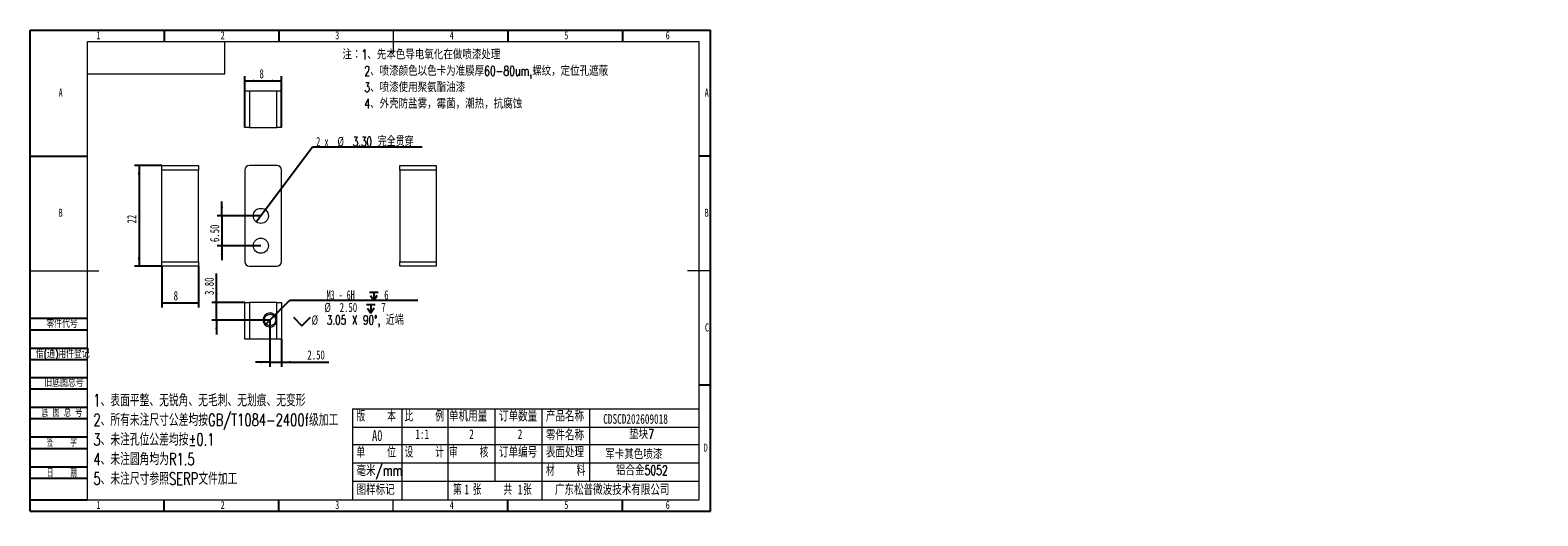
# Model space of a CAD drawing. Header units: millimetres. Extents: x 0 to 658, y -2 to 210.
import ezdxf

# ---------------------------------------------------------------- set-up
doc = ezdxf.new("R2010")
doc.units = ezdxf.units.MM
doc.layers.add('图框', color=7, linetype='Continuous')
doc.layers.add('粗实线层', color=7, linetype='Continuous', lineweight=15)
doc.styles.add('SLDTEXTSTYLE0', font='TXT', dxfattribs={"width": 0.7})
doc.styles.add('SLDTEXTSTYLE1', font='TXT', dxfattribs={"width": 0.7, "bigfont": 'bigfont'})
doc.styles.add('SLDTEXTSTYLE2', font='TXT', dxfattribs={"width": 0.614286, "bigfont": 'bigfont'})
doc.styles.add('SLDTEXTSTYLE3', font='TXT', dxfattribs={"width": 0.566667, "bigfont": 'bigfont'})
doc.styles.add('SLDTEXTSTYLE4', font='TXT', dxfattribs={"width": 0.633333})
doc.styles.add('SLDTEXTSTYLE5', font='TXT', dxfattribs={"width": 0.642857})
doc.dimstyles.new('SLDDIMSTYLE0', dxfattribs={"dimtxt": 4, "dimasz": 4.08, "dimexe": 0, "dimexo": 0.0625, "dimgap": 1, "dimtad": 0, "dimtih": 1, "dimtoh": 1, "dimlfac": 0.5, "dimrnd": 1e-09, "dimzin": 4, "dimdsep": 46, "dimtxsty": 'SLDTEXTSTYLE0', "dimblk1": 'NONE', "dimsah": 1, "dimcen": 0, "dimadec": 0, "dimazin": 1, "dimtfac": 1, "dimtmove": 0, "dimatfit": 3, "dimldrblk": 'NONE', "dimfxl": 0, "dimfrac": 2, "dimtolj": 1, "dimtzin": 12, "dimarcsym": 0})
doc.dimstyles.new('SLDDIMSTYLE1', dxfattribs={"dimtxt": 4, "dimasz": 4.08, "dimexe": 0, "dimexo": 0.0625, "dimgap": 1, "dimtad": 2, "dimlfac": 0.5, "dimrnd": 1e-09, "dimzin": 4, "dimdsep": 46, "dimtxsty": 'SLDTEXTSTYLE0', "dimsah": 1, "dimcen": 0.09, "dimadec": 0, "dimazin": 1, "dimtfac": 1, "dimtmove": 0, "dimatfit": 0, "dimfxl": 0, "dimfrac": 2, "dimtolj": 1, "dimtzin": 12, "dimarcsym": 0})
doc.dimstyles.new('SLDDIMSTYLE2', dxfattribs={"dimtxt": 4, "dimasz": 4.08, "dimexe": 0, "dimexo": 0.0625, "dimgap": 1, "dimtad": 2, "dimlfac": 0.5, "dimrnd": 1e-09, "dimzin": 12, "dimdsep": 46, "dimtxsty": 'SLDTEXTSTYLE0', "dimsah": 1, "dimcen": 0.09, "dimadec": 0, "dimazin": 3, "dimtfac": 1, "dimtofl": 0, "dimtmove": 0, "dimatfit": 3, "dimfxl": 0, "dimfrac": 2, "dimtolj": 1, "dimtzin": 12, "dimarcsym": 0})
doc.dimstyles.new('SLDDIMSTYLE3', dxfattribs={"dimtxt": 4, "dimasz": 4.08, "dimexe": 0, "dimexo": 0.0625, "dimgap": 1, "dimtad": 0, "dimtih": 1, "dimtoh": 1, "dimdec": 6, "dimlfac": 0.5, "dimrnd": 1e-09, "dimzin": 12, "dimdsep": 46, "dimtxsty": 'SLDTEXTSTYLE0', "dimblk1": 'NONE', "dimsah": 1, "dimcen": 0, "dimadec": 0, "dimazin": 3, "dimtfac": 1, "dimtmove": 0, "dimatfit": 3, "dimldrblk": 'NONE', "dimfxl": 0, "dimfrac": 2, "dimtolj": 1, "dimtzin": 12, "dimarcsym": 0})

# ---------------------------------------------------------------- blocks, each defined once
blk = doc.blocks.new('SW_NOTE_0')
at = {"layer": '图框', "color": 0, "attachment_point": 1, "style": 'SLDTEXTSTYLE1'}
for s, insert, char_height in [('\\M+1928D\\M+181461\\M+18141\\M+190E6\\M+1967B\\M+19046导电氧\\M+189BB\\M+18DDD\\M+198F4喷\\M+18EBD处\\M+1979D', (0, 5.46), 4.2333), ('2\\M+18141喷\\M+18EBD颜\\M+19046\\M+188C8\\M+19046卡为\\M+18F79\\M+1968C\\M+18CFA60-80um,\\M+19786纹\\M+18143\\M+192E8\\M+188CA\\M+18D45\\M+18ED5\\M+195C1', (9.53, -1.69), 4.23333), ('3\\M+18141喷\\M+18EBD\\M+18E67\\M+19770\\M+1E3DA氨酯\\M+196FB\\M+18EBD', (9.53, -8.83), 4.2333), ('4\\M+18141\\M+18A4F壳\\M+19668盐雾\\M+18143霉\\M+18BDB\\M+18143\\M+192AA热\\M+18143\\M+18D52\\M+19585蚀', (9.53, -15.98), 4.2333)]:
    blk.add_mtext(s, dxfattribs=dict(at, insert=insert, char_height=char_height))
blk = doc.blocks.new('SW_NOTE_1')
at = {"layer": '图框', "color": 0, "attachment_point": 1, "style": 'SLDTEXTSTYLE1'}
for s, insert, char_height in [('1\\M+18141\\M+1955C\\M+196CA\\M+195BD\\M+190AE\\M+18141\\M+19DD9锐\\M+18A70\\M+18141\\M+19DD9\\M+196D1\\M+18E68\\M+18141\\M+19DD9划\\M+18DAD\\M+18141\\M+19DD9变\\M+18C60', (0, 6.82), 5.29167), ('2\\M+18141\\M+18F8A\\M+1974C\\M+196A2\\M+1928D\\M+18EDA\\M+190A1\\M+18CF6\\M+18DB7\\M+18BCF\\M+188C2GB/T1084-2400f级\\M+189C1\\M+18D48', (0, -1.73), 5.29167), ('3\\M+18141\\M+196A2\\M+1928D\\M+18D45\\M+188CA\\M+18CF6\\M+18DB7\\M+18BCF\\M+188C2\\M+1817D0.1', (0, -10.29), 5.2917), ('4\\M+18141\\M+196A2\\M+1928D圆\\M+18A70\\M+18BCF为R1.5', (0, -18.85), 5.2917), ('5\\M+18141\\M+196A2\\M+1928D\\M+18EDA\\M+190A1\\M+18E51\\M+18FC6SERP\\M+195B6\\M+18C8F\\M+189C1\\M+18D48', (0, -27.4), 5.2917)]:
    blk.add_mtext(s, dxfattribs=dict(at, insert=insert, char_height=char_height))
blk = doc.blocks.new('_D')
at = {"layer": '图框'}
for p, q in [((102.65, 131.56), (123.25, 159.06)), ((123.25, 159.06), (171.16, 159.06)), ((98.7, 126.27), (102.65, 131.56))]:
    blk.add_line(p, q, dxfattribs=at)
blk.add_solid([(102.65, 131.56), (105.51, 134.52), (104.69, 135.13)], dxfattribs=at)
at = {"layer": '图框', "char_height": 4, "attachment_point": 1}
for s, insert, style in [('2 x', (124.84, 163.37), 'SLDTEXTSTYLE4'), ('%%c', (134.15, 163.37), 'SLDTEXTSTYLE0'), ('3.30 \\M+18AAE\\M+19153贯\\M+190FA', (140.82, 163.37), 'SLDTEXTSTYLE1')]:
    blk.add_mtext(s, dxfattribs=dict(at, insert=insert, style=style))
blk = doc.blocks.new('_NONE')
blk = doc.blocks.new('_D_1')
at = {"layer": '图框'}
for p, q in [((83.68, 128.92), (83.68, 135.27)), ((100.68, 128.92), (81.68, 128.92)), ((83.68, 128.92), (83.68, 115.92)), ((100.68, 115.92), (81.68, 115.92)), ((83.68, 115.92), (83.68, 109.57))]:
    blk.add_line(p, q, dxfattribs=at)
for points in [[(83.68, 128.92), (84.18, 133), (83.17, 133)], [(83.68, 115.92), (83.17, 111.84), (84.18, 111.84)]]:
    blk.add_solid(points, dxfattribs=at)
at = {"layer": '图框', "insert": (78.52, 117.51), "char_height": 4, "attachment_point": 1, "rotation": 90, "style": 'SLDTEXTSTYLE0'}
blk.add_mtext('6.50', dxfattribs=at)
blk = doc.blocks.new('_D_2')
at = {"layer": '图框'}
for p, q in [((93.68, 167.45), (93.68, 189.86)), ((93.68, 187.86), (109.68, 187.86)), ((109.68, 167.45), (109.68, 189.86))]:
    blk.add_line(p, q, dxfattribs=at)
for points in [[(93.68, 187.86), (97.76, 187.35), (97.76, 188.37)], [(109.68, 187.86), (105.6, 188.37), (105.6, 187.35)]]:
    blk.add_solid(points, dxfattribs=at)
at = {"layer": '图框', "insert": (100.1, 193.01), "char_height": 4, "attachment_point": 1, "style": 'SLDTEXTSTYLE0'}
blk.add_mtext('8', dxfattribs=at)
blk = doc.blocks.new('_D_3')
at = {"layer": '图框'}
for p, q in [((57.52, 150.92), (45.52, 150.92)), ((47.52, 150.92), (47.52, 106.92)), ((57.52, 106.92), (45.52, 106.92))]:
    blk.add_line(p, q, dxfattribs=at)
for points in [[(47.52, 150.92), (47.01, 146.84), (48.03, 146.84)], [(47.52, 106.92), (48.03, 111), (47.01, 111)]]:
    blk.add_solid(points, dxfattribs=at)
at = {"layer": '图框', "insert": (42.37, 125.6), "char_height": 4, "attachment_point": 1, "rotation": 90, "style": 'SLDTEXTSTYLE0'}
blk.add_mtext('22', dxfattribs=at)
blk = doc.blocks.new('_D_4')
at = {"layer": '图框'}
for p, q in [((57.52, 106.92), (57.52, 88.92)), ((73.52, 106.92), (73.52, 88.92)), ((57.52, 90.92), (73.52, 90.92))]:
    blk.add_line(p, q, dxfattribs=at)
for points in [[(57.52, 90.92), (61.6, 90.41), (61.6, 91.42)], [(73.52, 90.92), (69.44, 91.42), (69.44, 90.41)]]:
    blk.add_solid(points, dxfattribs=at)
at = {"layer": '图框', "insert": (62.64, 96.07), "char_height": 4, "attachment_point": 1, "style": 'SLDTEXTSTYLE0'}
blk.add_mtext('8', dxfattribs=at)
blk = doc.blocks.new('SW_SYMBOL_HOLE_DEPTH')
at = {"layer": '图框', "color": 0}
for p, q in [((0, 875), (800, 875)), ((100, 555), (400, 75)), ((400, 875), (400, 75)), ((700, 555), (400, 75))]:
    blk.add_line(p, q, dxfattribs=at)
blk = doc.blocks.new('SW_SYMBOL_HOLE_SINK')
at = {"layer": '图框', "color": 0}
for p, q in [((0, 875), (800, 75)), ((800, 75), (1600, 875))]:
    blk.add_line(p, q, dxfattribs=at)
blk = doc.blocks.new('_D_5')
at = {"layer": '图框'}
for p, q in [((106.83, 85.64), (113.36, 92.15)), ((113.36, 92.15), (169.18, 92.15)), ((102.52, 81.33), (106.83, 85.64))]:
    blk.add_line(p, q, dxfattribs=at)
blk.add_solid([(106.83, 85.64), (110.08, 88.16), (109.36, 88.88)], dxfattribs=at)
at = {"layer": '图框', "xscale": 0.004654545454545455, "yscale": 0.004654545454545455, "zscale": 0.004654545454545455}
for name, p in [('SW_SYMBOL_HOLE_DEPTH', (148.12, 91.63)), ('SW_SYMBOL_HOLE_DEPTH', (146.84, 86.13)), ('SW_SYMBOL_HOLE_SINK', (114.94, 80.63))]:
    blk.add_blockref(name, p, dxfattribs=at)
at = {"layer": '图框', "char_height": 4, "attachment_point": 1}
for s, insert, style in [('M3 - 6H', (129.42, 96.46), 'SLDTEXTSTYLE5'), ('6', (154.56, 96.46), 'SLDTEXTSTYLE0'), ('%%c', (122.86, 85.46), 'SLDTEXTSTYLE0'), ('%%c', (128.45, 90.96), 'SLDTEXTSTYLE0'), ('3.05 X 90\\M+1818B, \\M+18BDF\\M+1925B', (129.53, 85.46), 'SLDTEXTSTYLE1'), ('2.50', (135.12, 90.96), 'SLDTEXTSTYLE0'), ('7', (153.28, 90.96), 'SLDTEXTSTYLE0')]:
    blk.add_mtext(s, dxfattribs=dict(at, insert=insert, style=style))
blk = doc.blocks.new('_D_6')
at = {"layer": '图框'}
for p, q in [((104.68, 83.48), (104.68, 63.08)), ((109.68, 75.08), (109.68, 63.08)), ((104.68, 65.08), (98.33, 65.08)), ((104.68, 65.08), (109.68, 65.08)), ((109.68, 65.08), (130.33, 65.08))]:
    blk.add_line(p, q, dxfattribs=at)
for points in [[(104.68, 65.08), (100.6, 65.59), (100.6, 64.58)], [(109.68, 65.08), (113.76, 64.58), (113.76, 65.59)]]:
    blk.add_solid(points, dxfattribs=at)
at = {"layer": '图框', "insert": (121.02, 70.24), "char_height": 4, "attachment_point": 1, "style": 'SLDTEXTSTYLE0'}
blk.add_mtext('2.50', dxfattribs=at)
blk = doc.blocks.new('_D_7')
at = {"layer": '图框'}
for p, q in [((81.32, 91.08), (81.32, 103.73)), ((93.68, 91.08), (79.32, 91.08)), ((81.32, 83.48), (81.32, 91.08)), ((104.68, 83.48), (79.32, 83.48)), ((81.32, 83.48), (81.32, 77.13))]:
    blk.add_line(p, q, dxfattribs=at)
for points in [[(81.32, 91.08), (81.83, 95.16), (80.81, 95.16)], [(81.32, 83.48), (80.81, 79.4), (81.83, 79.4)]]:
    blk.add_solid(points, dxfattribs=at)
at = {"layer": '图框', "insert": (76.16, 94.41), "char_height": 4, "attachment_point": 1, "rotation": 90, "style": 'SLDTEXTSTYLE0'}
blk.add_mtext('3.80', dxfattribs=at)

msp = doc.modelspace()

# ---------------------------------------------------------------- linework, layer by layer
at = {"color": 7, "linetype": 'Continuous', "lineweight": 15}
for p, q in [((93.6761348, 167.4507514), (93.6761348, 183.4507522)), ((93.6761348, 183.4507522), (95.6761389, 183.4507522)), ((95.6761389, 183.4507522), (95.6761389, 167.4507514)), ((95.6761389, 183.4507522), (107.6761334, 183.4507522)), ((107.6761334, 167.4507514), (107.6761334, 183.4507522)), ((107.6761334, 183.4507522), (109.6761374, 183.4507522)), ((109.6761374, 183.4507522), (109.6761374, 167.4507514)), ((95.6761389, 167.4507514), (93.6761348, 167.4507514)), ((95.6761389, 167.4507514), (107.6761334, 167.4507514)), ((109.6761374, 167.4507514), (107.6761334, 167.4507514)), ((57.522824, 150.915375), (65.3728247, 150.915375)), ((57.522824, 148.9153709), (57.522824, 150.915375)), ((57.522824, 108.9153718), (57.522824, 148.9153709)), ((73.5228248, 148.9153709), (57.522824, 148.9153709)), ((66.4728247, 150.915375), (73.5228248, 150.915375)), ((73.5228248, 150.915375), (73.5228248, 148.9153709)), ((73.5228248, 108.9153718), (73.5228248, 148.9153709)), ((93.6761348, 148.9153709), (93.6761348, 108.9153718)), ((107.6761334, 150.915375), (95.6761389, 150.915375)), ((109.6761374, 108.9153718), (109.6761374, 148.9153709)), ((161.3009249, 148.9153709), (161.3009249, 150.915375)), ((161.3009249, 150.915375), (177.3009256, 150.915375)), ((161.3009249, 148.9153709), (161.3009249, 108.9153718)), ((177.3009256, 148.9153709), (161.3009249, 148.9153709)), ((177.3009256, 150.915375), (177.3009256, 148.9153709)), ((177.3009256, 148.9153709), (177.3009256, 108.9153718)), ((57.522824, 108.9153718), (73.5228248, 108.9153718)), ((57.522824, 106.9153752), (57.522824, 108.9153718)), ((73.5228248, 106.9153752), (57.522824, 106.9153752)), ((73.5228248, 108.9153718), (73.5228248, 106.9153752)), ((95.6761389, 106.9153752), (107.6761334, 106.9153752)), ((161.3009249, 108.9153718), (177.3009256, 108.9153718)), ((161.3009249, 106.9153752), (161.3009249, 108.9153718)), ((177.3009256, 106.9153752), (161.3009249, 106.9153752)), ((177.3009256, 108.9153718), (177.3009256, 106.9153752)), ((93.6761348, 75.0847391), (93.6761348, 91.0847399)), ((93.6761348, 91.0847399), (95.6761389, 91.0847399)), ((95.6761389, 91.0847399), (95.6761389, 75.0847391)), ((107.6761334, 91.0847399), (95.6761389, 91.0847399)), ((107.6761334, 84.0347398), (107.6761334, 91.0847399)), ((107.6761334, 91.0847399), (109.6761374, 91.0847399)), ((109.6761374, 91.0847399), (109.6761374, 75.0847391)), ((107.6761334, 75.0847391), (107.6761334, 82.9347398)), ((95.6761389, 75.0847391), (93.6761348, 75.0847391)), ((107.6761334, 75.0847391), (95.6761389, 75.0847391)), ((109.6761374, 75.0847391), (107.6761334, 75.0847391))]:
    msp.add_line(p, q, dxfattribs=at)
for centre, radius in [((100.6761361, 128.9153751), 3.3), ((100.6761361, 115.9153751), 3.3), ((104.6761361, 83.4847399), 2.5)]:
    msp.add_circle(centre, radius, dxfattribs=at)
for centre, radius, start, end in [((95.6761361, 148.9153751), 2, 90, 180), ((107.6761361, 148.9153751), 2, 0, 90), ((95.6761361, 108.9153751), 2, 180, 270), ((107.6761361, 108.9153751), 2, 270, 0), ((104.6761361, 83.4847399), 3.05, 10.3888578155, 349.6111421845)]:
    msp.add_arc(centre, radius, start, end, dxfattribs=at)
at = {"color": 7, "linetype": 'Continuous', "lineweight": 0}
msp.add_arc((104.6761361, 83.4847399), 3, 255, 195, dxfattribs=at)
at = {"color": 7, "linetype": 'Continuous', "lineweight": 15}
for points in [[(65.3728248, 150.9153751), (65.7377162, 150.9153751), (66.108043, 150.9153751), (66.4728248, 150.9153751)], [(107.6761361, 82.9347399), (107.7430329, 83.2996313), (107.7430128, 83.6699581), (107.6761361, 84.0347399)]]:
    msp.add_open_spline(points, degree=3, dxfattribs=at)
at = {"layer": '图框'}
for p, q in [((0, 0), (0, 210)), ((0, 210), (297, 210)), ((58.5, 210), (58.5, 205)), ((108.5, 210), (108.5, 205)), ((208.5, 210), (208.5, 205)), ((258.5, 210), (258.5, 205)), ((297, 0), (297, 210)), ((0, 155), (25, 155)), ((297, 155), (292, 155)), ((0, 84.2206215), (25, 84.2206215)), ((0, 79.2206215), (25, 79.2206215)), ((0, 71.2206215), (25, 71.2206215)), ((0, 66.2206215), (25, 66.2206215)), ((0, 58.4300278), (25, 58.4300278)), ((0, 53.4300278), (25, 53.4300278)), ((297, 55), (292, 55)), ((0, 45.4300278), (25, 45.4300278)), ((0, 40.4300278), (25, 40.4300278)), ((0, 32.4300278), (25, 32.4300278)), ((0, 27.4300278), (25, 27.4300278)), ((0, 19.4300278), (25, 19.4300278)), ((0, 14.4300278), (25, 14.4300278)), ((0, 5), (25, 5)), ((0, 0), (297, 0)), ((58.5, 0), (58.5, 5)), ((108.5, 0), (108.5, 5)), ((208.5, 0), (208.5, 5)), ((258.5, 0), (258.5, 5))]:
    msp.add_line(p, q, dxfattribs=at)
at = {"layer": '图框', "linetype": 'Continuous', "lineweight": 15}
for p, q in [((25, 5), (25, 205)), ((25, 205), (292, 205)), ((292, 5), (292, 205))]:
    msp.add_line(p, q, dxfattribs=at)
at = {"layer": '图框', "lineweight": 15}
for p, q in [((158.5, 210), (158.5, 200)), ((0, 105), (30, 105)), ((297, 105), (287, 105)), ((140.6854573, 44.6375897), (140.6854573, 5)), ((140.6854573, 44.6375897), (292, 44.6375897)), ((162.2134335, 44.6375897), (162.2134335, 5)), ((182.316782, 44.6375897), (182.316782, 5)), ((202.7866063, 44.6375897), (202.7866063, 13.2072362)), ((223.3713218, 44.6375897), (223.3713218, 5)), ((244.1827396, 44.6375897), (244.1827396, 13.2072362)), ((140.6854573, 36.6389612), (292, 36.6389612)), ((140.6854573, 29.1619824), (292, 29.1619824)), ((140.6854573, 21.1633539), (292, 21.1633539)), ((140.6854573, 13.2072362), (292, 13.2072362)), ((25, 5), (292, 5)), ((158.5, 0), (158.5, 5))]:
    msp.add_line(p, q, dxfattribs=at)
at = {"layer": '粗实线层'}
for p, q in [((85, 191), (85, 205)), ((25, 191), (85, 191))]:
    msp.add_line(p, q, dxfattribs=at)

# ---------------------------------------------------------------- block references
at = {"layer": '图框'}
for name, p in [('SW_NOTE_0', (136.3264248, 196.0241405)), ('SW_NOTE_1', (27.5720143, 44.2672309))]:
    msp.add_blockref(name, p, dxfattribs=at)

# ---------------------------------------------------------------- texts
for s, insert, char_height, attachment_point, style in [('1', (29.7944444, 209.4972863), 3.5, 2, 'SLDTEXTSTYLE0'), ('2', (84.0444444, 209.4972863), 3.5, 2, 'SLDTEXTSTYLE0'), ('3', (134.0444444, 209.4972863), 3.5, 2, 'SLDTEXTSTYLE0'), ('4', (184.0444444, 209.4972863), 3.5, 2, 'SLDTEXTSTYLE0'), ('5', (234.0444444, 209.4972863), 3.5, 2, 'SLDTEXTSTYLE0'), ('6', (278.296875, 209.4972863), 3.5, 2, 'SLDTEXTSTYLE0'), ('A', (13.3203125, 184.4972863), 3.5, 2, 'SLDTEXTSTYLE0'), ('A', (295.3203125, 184.4972863), 3.5, 2, 'SLDTEXTSTYLE0'), ('B', (13.3203125, 132.0550898), 3.5, 2, 'SLDTEXTSTYLE0'), ('B', (295.3203125, 132.0550898), 3.5, 2, 'SLDTEXTSTYLE0'), ('\\M+197EB\\M+18C8F\\M+191E3\\M+18D86', (7.0836359, 83.5790515), 3.5, 1, 'SLDTEXTSTYLE1'), ('C', (295.4272569, 81.9972863), 3.5, 2, 'SLDTEXTSTYLE0'), ('\\M+18ED8(\\M+192CA)\\M+19770\\M+18C8F\\M+1936F记', (2.4961356, 70.4725494), 3.5, 1, 'SLDTEXTSTYLE1'), ('\\M+18B8C\\M+192EA图总\\M+18D86', (6.1940533, 57.8238481), 3.5, 1, 'SLDTEXTSTYLE1'), ('\\M+192EA 图 总 \\M+18D86', (4.9471782, 44.7655004), 3.5, 1, 'SLDTEXTSTYLE2'), ('\\M+194C5    \\M+1967B', (142.4578715, 43.9381288), 4.7625, 1, 'SLDTEXTSTYLE3'), ('\\M+194E4    \\M+197E1', (163.4407616, 43.9381288), 4.7625, 1, 'SLDTEXTSTYLE3'), ('单\\M+18AF7\\M+19770\\M+197CA', (182.8423802, 43.9381288), 4.7625, 1, 'SLDTEXTSTYLE1'), ('订单\\M+19094\\M+197CA', (204.6631504, 43.9381288), 4.7625, 1, 'SLDTEXTSTYLE1'), ('产\\M+19569\\M+196BC\\M+18FCC', (225.1181906, 43.9381288), 4.7625, 1, 'SLDTEXTSTYLE1'), ('CDSCD202609018', (250.1728681, 42.4122874), 4.233333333, 1, 'SLDTEXTSTYLE0'), ('A0', (149.2386369, 35.4492715), 4.7625, 1, 'SLDTEXTSTYLE0'), ('1:1', (168.1262614, 35.7706839), 4.23333333, 1, 'SLDTEXTSTYLE0'), ('2', (191.6406657, 35.7706839), 4.2333333, 1, 'SLDTEXTSTYLE0'), ('2', (212.8303651, 35.7706839), 4.2333333, 1, 'SLDTEXTSTYLE0'), ('\\M+197EB\\M+18C8F\\M+196BC\\M+18FCC', (225.1270103, 35.6872291), 4.7625, 1, 'SLDTEXTSTYLE1'), ('垫块7', (261.4617559, 35.7706839), 4.23333333, 1, 'SLDTEXTSTYLE1'), ('签    \\M+18E9A', (13.8097401, 31.7635247), 3.5, 2, 'SLDTEXTSTYLE3'), ('单    \\M+188CA', (142.4666911, 28.2084925), 4.7625, 1, 'SLDTEXTSTYLE3'), ('设    计', (163.4407616, 28.2084925), 4.7625, 1, 'SLDTEXTSTYLE3'), ('审    \\M+18A6A', (182.8335606, 28.2084925), 4.7625, 1, 'SLDTEXTSTYLE3'), ('订单编\\M+18D86', (204.6543308, 28.2084925), 4.7625, 1, 'SLDTEXTSTYLE1'), ('\\M+1955C\\M+196CA处\\M+1979D', (225.1270103, 28.2084925), 4.7625, 1, 'SLDTEXTSTYLE1'), ('军卡\\M+191B4\\M+19046喷\\M+18EBD', (251.0505691, 27.0207619), 4.233333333, 1, 'SLDTEXTSTYLE1'), ('D', (294.9296875, 29.4972863), 3.5, 2, 'SLDTEXTSTYLE0'), ('\\M+19F7C\\M+195C4/mm', (142.4666911, 20.1882971), 4.7625, 1, 'SLDTEXTSTYLE1'), ('\\M+18DDE    \\M+197BF', (225.1270103, 20.2203213), 4.7625, 1, 'SLDTEXTSTYLE3'), ('铝\\M+18D87\\M+18BE05052', (255.730822, 20.0067856), 4.233333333, 1, 'SLDTEXTSTYLE1'), ('\\M+193FA    \\M+18AFA', (13.8097401, 18.4134739), 3.5, 2, 'SLDTEXTSTYLE3'), ('图样标记', (142.4666911, 11.8647349), 4.7625, 1, 'SLDTEXTSTYLE1'), ('\\M+191E6  张    \\M+18BA4  张', (184.5969955, 11.8647349), 4.7625, 1, 'SLDTEXTSTYLE3'), ('1', (189.556433, 11.6698547), 4.2333333, 1, 'SLDTEXTSTYLE0'), ('1', (212.8303651, 11.6698547), 4.2333333, 1, 'SLDTEXTSTYLE0'), ('\\M+19BF6东\\M+18FBC\\M+19581\\M+194F7\\M+19467\\M+18B5A术\\M+1974C\\M+18CC0\\M+18CF6\\M+18E69', (229.0632809, 11.8647349), 4.7625, 1, 'SLDTEXTSTYLE1'), ('1', (29.7944444, 4.4972863), 3.5, 2, 'SLDTEXTSTYLE0'), ('2', (84.0444444, 4.4972863), 3.5, 2, 'SLDTEXTSTYLE0'), ('3', (134.0444444, 4.4972863), 3.5, 2, 'SLDTEXTSTYLE0'), ('4', (184.0444444, 4.4972863), 3.5, 2, 'SLDTEXTSTYLE0'), ('5', (234.0444444, 4.4972863), 3.5, 2, 'SLDTEXTSTYLE0'), ('6', (278.296875, 4.4972863), 3.5, 2, 'SLDTEXTSTYLE0')]:
    msp.add_mtext(s, dxfattribs=dict(at, insert=insert, char_height=char_height, attachment_point=attachment_point, style=style))

# ---------------------------------------------------------------- dimensions: what is measured, and where the dimension line sits
for base, p1, p2, dimstyle, picture, middle in [((109.6761361, 187.8579929), (93.6761361, 167.4507514), (109.6761361, 167.4507514), 'SLDDIMSTYLE2', '_D_2', (101.2589933, 187.8579929)), ((73.5228248, 90.9153751), (57.5228248, 106.9153751), (73.5228248, 106.9153751), 'SLDDIMSTYLE2', '_D_4', (63.8050082, 90.9153751)), ((109.6761361, 65.0847399), (104.6761361, 83.4847399), (109.6761361, 75.0847399), 'SLDDIMSTYLE1', '_D_6', (125.6761361, 65.0847399))]:
    dim = msp.add_linear_dim(base=base, p1=p1, p2=p2, dimstyle=dimstyle, dxfattribs=at)
    dim.commit()
    dim.dimension.update_dxf_attribs({"geometry": picture, "text_midpoint": middle, "dimtype": 160})
dim = msp.add_diameter_dim_2p(p1=(98.6983961, 126.2736816), p2=(102.6538761, 131.5570686), text='2 x <> 完全贯穿\\P', dimstyle='SLDDIMSTYLE0', dxfattribs=at)
dim.commit()
dim.dimension.update_dxf_attribs({"geometry": '_D', "text_midpoint": (147.9965728, 160.9675906), "dimtype": 163})
for base, p1, p2, dimstyle, picture, middle in [((47.5228248, 106.9153751), (57.5228248, 150.9153751), (57.5228248, 106.9153751), 'SLDDIMSTYLE2', '_D_3', (47.5228248, 127.9255323)), ((83.6761361, 115.9153751), (100.6761361, 128.9153751), (100.6761361, 115.9153751), 'SLDDIMSTYLE1', '_D_1', (83.6761361, 122.169744)), ((81.318608, 91.0847399), (104.6761361, 83.4847399), (93.6761361, 91.0847399), 'SLDDIMSTYLE1', '_D_7', (81.318608, 99.0704588))]:
    dim = msp.add_linear_dim(base=base, p1=p1, p2=p2, angle=90, dimstyle=dimstyle, dxfattribs=at)
    dim.commit()
    dim.dimension.update_dxf_attribs({"geometry": picture, "text_midpoint": middle, "dimtype": 160})
dim = msp.add_diameter_dim_2p(p1=(102.5174592, 81.3300673), p2=(106.8348131, 85.6394124), text=' M3 - 6H {\\fGDT;x} 6\\P%%c 2.50 {\\fGDT;x} 7\\P{\\fGDT;w}%%c 3.05 X 90°, 近端', dimstyle='SLDDIMSTYLE3', override={"dimpost": '<>'}, dxfattribs=at)
dim.commit()
dim.dimension.update_dxf_attribs({"geometry": '_D_5', "text_midpoint": (142.0635375, 88.5530271), "dimtype": 163})

doc.saveas('drawing.dxf')
